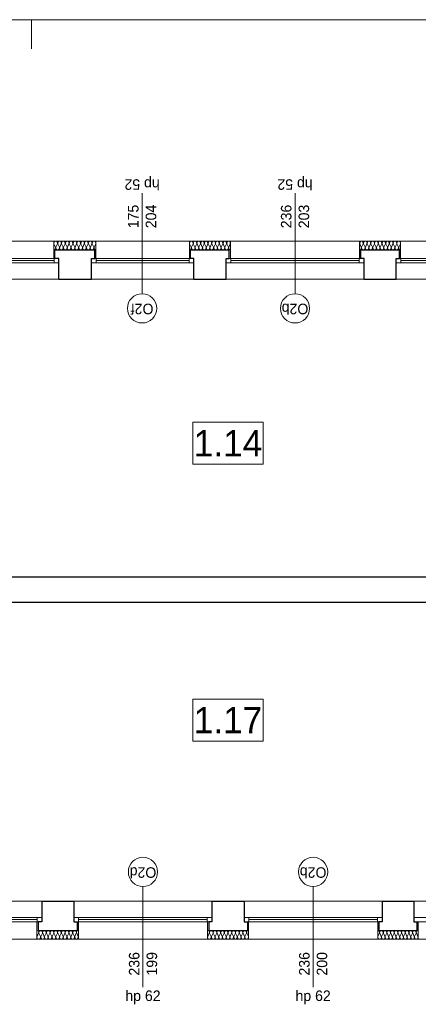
# Model space of a CAD drawing. Extents: x -21260 to 35740, y -2672 to 187028.
# Tile 87 of 120: x 17535 to 24353, y 90204 to 107028. Entities that reach past the tile are written whole.
import ezdxf

# ---------------------------------------------------------------- set-up
doc = ezdxf.new("R2010")
doc.units = 0
doc.header["$MEASUREMENT"] = 0
doc.layers.add('arch izolacje_Nr_Pióra__3', color=7, linetype='Continuous', lineweight=13, true_color=0xff6600)
doc.layers.add('Arch ocieplenie_Nr_Pióra__22', color=7, linetype='Continuous', lineweight=9, true_color=0x7f7f7f)
doc.layers.add('Arch ocieplenie', color=7, linetype='Continuous')
for name, color, linetype, lineweight in [('Arch opisy okien_Nr_Pióra__21', 7, 'Continuous', 13), ('Arch opisy_Nr_Pióra__1', 7, 'Continuous', 25), ('Arch opisy_Nr_Pióra__21', 7, 'Continuous', 13), ('ARCH TABELA_Nr_Pióra__21', 7, 'Continuous', 13), ('INWENT OPISY_Nr_Pióra__21', 7, 'Continuous', 13), ('INWENT. OKNA_Nr_Pióra__5', 7, 'Continuous', 13), ('INWENT.ŚCIANY_Nr_Pióra__1', 7, 'Continuous', 25), ('INWENT.ŚCIANY_Nr_Pióra__21', 7, 'Continuous', 13)]:
    doc.layers.add(name, color=color, linetype=linetype, lineweight=lineweight)
doc.styles.add('GENERATED_STYLE_3', font='txt')
doc.styles.add('GENERATED_STYLE_6', font='txt')
doc.styles.add('GENERATED_STYLE_7', font='txt')

# ---------------------------------------------------------------- blocks, each defined once
blk = doc.blocks.new('Izolacja cieplna 14_140', base_point=(18839, 103096))
at = {"layer": 'Arch ocieplenie_Nr_Pióra__22', "linetype": 'Continuous'}
for p, q in [((18149, 103141), (18122, 103201)), ((18182, 103201), (18155, 103141)), ((18215, 103141), (18187, 103201)), ((18247, 103201), (18220, 103141)), ((18280, 103141), (18253, 103201)), ((18313, 103201), (18285, 103141)), ((18345, 103141), (18318, 103201)), ((18378, 103201), (18351, 103141)), ((18411, 103141), (18384, 103201)), ((18444, 103201), (18416, 103141)), ((18476, 103141), (18449, 103201)), ((18509, 103201), (18482, 103141)), ((18542, 103141), (18515, 103201)), ((18575, 103201), (18547, 103141)), ((18607, 103141), (18580, 103201)), ((18640, 103201), (18613, 103141)), ((18673, 103141), (18645, 103201)), ((18705, 103201), (18678, 103141)), ((18738, 103141), (18711, 103201)), ((18771, 103201), (18744, 103141)), ((18804, 103141), (18776, 103201)), ((18836, 103201), (18809, 103141))]:
    blk.add_line(p, q, dxfattribs=at)
for centre, start_param, end_param in [((18152, 103214), 2.728799, 6.695979), ((18119, 103128), 1.570796, 3.554385), ((18185, 103128), 5.870392, 9.837571), ((18217, 103214), 2.728799, 6.695979), ((18250, 103128), 5.870392, 9.837571), ((18283, 103214), 2.728799, 6.695979), ((18315, 103128), 5.870392, 9.837571), ((18348, 103214), 2.728799, 6.695979), ((18381, 103128), 5.870392, 9.837571), ((18414, 103214), 2.728799, 6.695979), ((18446, 103128), 5.870392, 9.837571), ((18479, 103214), 2.728799, 6.695979), ((18512, 103128), 5.870392, 9.837571), ((18545, 103214), 2.728799, 6.695979), ((18577, 103128), 5.870392, 9.837571), ((18610, 103214), 2.728799, 6.695979), ((18643, 103128), 5.870392, 9.837571), ((18675, 103214), 2.728799, 6.695979), ((18708, 103128), 5.870392, 9.837571), ((18741, 103214), 2.728799, 6.695979), ((18774, 103128), 5.870392, 9.837571), ((18806, 103214), 2.728799, 6.695979), ((18839, 103128), 5.870392, 7.853982)]:
    blk.add_ellipse(centre, major_axis=(-32.7, 0), ratio=0.974775, start_param=start_param, end_param=end_param, dxfattribs=at)
blk = doc.blocks.new('Izolacja cieplna 14_142', base_point=(24049, 103096))
at = {"layer": 'Arch ocieplenie_Nr_Pióra__22', "linetype": 'Continuous'}
for p, q in [((23378, 103141), (23352, 103201)), ((23410, 103201), (23384, 103141)), ((23442, 103141), (23415, 103201)), ((23474, 103201), (23447, 103141)), ((23505, 103141), (23479, 103201)), ((23537, 103201), (23511, 103141)), ((23569, 103141), (23543, 103201)), ((23601, 103201), (23574, 103141)), ((23633, 103141), (23606, 103201)), ((23665, 103201), (23638, 103141)), ((23696, 103141), (23670, 103201)), ((23728, 103201), (23702, 103141)), ((23760, 103141), (23734, 103201)), ((23792, 103201), (23765, 103141)), ((23824, 103141), (23797, 103201)), ((23855, 103201), (23829, 103141)), ((23887, 103141), (23861, 103201)), ((23919, 103201), (23893, 103141)), ((23951, 103141), (23924, 103201)), ((23983, 103201), (23956, 103141)), ((24015, 103141), (23988, 103201)), ((24046, 103201), (24020, 103141))]:
    blk.add_line(p, q, dxfattribs=at)
for centre, start_param, end_param in [((23381, 103214), 1.158003, 5.125183), ((23349, 103128), 6.283185, 8.266774), ((23413, 103128), 4.299595, 8.266774), ((23445, 103214), 1.158003, 5.125183), ((23476, 103128), 4.299595, 8.266774), ((23508, 103214), 1.158003, 5.125183), ((23540, 103128), 4.299595, 8.266774), ((23572, 103214), 1.158003, 5.125183), ((23604, 103128), 4.299595, 8.266774), ((23635, 103214), 1.158003, 5.125183), ((23667, 103128), 4.299595, 8.266774), ((23699, 103214), 1.158003, 5.125183), ((23731, 103128), 4.299595, 8.266774), ((23763, 103214), 1.158003, 5.125183), ((23795, 103128), 4.299595, 8.266774), ((23826, 103214), 1.158003, 5.125183), ((23858, 103128), 4.299595, 8.266774), ((23890, 103214), 1.158003, 5.125183), ((23922, 103128), 4.299595, 8.266774), ((23954, 103214), 1.158003, 5.125183), ((23985, 103128), 4.299595, 8.266774), ((24017, 103214), 1.158003, 5.125183), ((24049, 103128), 4.299596, 6.283185)]:
    blk.add_ellipse(centre, major_axis=(0, -31.9), ratio=0.997382, start_param=start_param, end_param=end_param, dxfattribs=at)
blk = doc.blocks.new('Izolacja cieplna 14_150', base_point=(24349, 91466))
at = {"layer": 'Arch ocieplenie_Nr_Pióra__22', "linetype": 'Continuous'}
for p, q in [((23688, 91421), (23662, 91361)), ((23719, 91361), (23693, 91421)), ((23751, 91421), (23724, 91361)), ((23782, 91361), (23756, 91421)), ((23813, 91421), (23787, 91361)), ((23845, 91361), (23819, 91421)), ((23876, 91421), (23850, 91361)), ((23907, 91361), (23881, 91421)), ((23939, 91421), (23913, 91361)), ((23970, 91361), (23944, 91421)), ((24001, 91421), (23975, 91361)), ((24033, 91361), (24007, 91421)), ((24064, 91421), (24038, 91361)), ((24096, 91361), (24069, 91421)), ((24127, 91421), (24101, 91361)), ((24158, 91361), (24132, 91421)), ((24190, 91421), (24164, 91361)), ((24221, 91361), (24195, 91421)), ((24252, 91421), (24226, 91361)), ((24284, 91361), (24258, 91421)), ((24315, 91421), (24289, 91361)), ((24346, 91361), (24320, 91421))]:
    blk.add_line(p, q, dxfattribs=at)
for centre, start_param, end_param in [((23690, 91348), 4.299595, 8.266775), ((23659, 91434), 1.158004, 3.141593), ((23722, 91434), 1.158004, 5.125183), ((23753, 91348), 4.299595, 8.266775), ((23785, 91434), 1.158004, 5.125183), ((23816, 91348), 4.299595, 8.266775), ((23847, 91434), 1.158004, 5.125183), ((23879, 91348), 4.299595, 8.266775), ((23910, 91434), 1.158004, 5.125183), ((23941, 91348), 4.299595, 8.266775), ((23973, 91434), 1.158004, 5.125183), ((24004, 91348), 4.299595, 8.266775), ((24035, 91434), 1.158004, 5.125183), ((24067, 91348), 4.299595, 8.266775), ((24098, 91434), 1.158004, 5.125183), ((24130, 91348), 4.299595, 8.266775), ((24161, 91434), 1.158004, 5.125183), ((24192, 91348), 4.299595, 8.266775), ((24224, 91434), 1.158004, 5.125183), ((24255, 91348), 4.299595, 8.266775), ((24286, 91434), 1.158004, 5.125183), ((24318, 91348), 4.299595, 8.266775), ((24349, 91434), 3.141593, 5.125182)]:
    blk.add_ellipse(centre, major_axis=(0, -31.9), ratio=0.983133, start_param=start_param, end_param=end_param, dxfattribs=at)
blk = doc.blocks.new('Izolacja cieplna 14_152', base_point=(21449, 91466))
at = {"layer": 'Arch ocieplenie_Nr_Pióra__22', "linetype": 'Continuous'}
for p, q in [((20778, 91421), (20752, 91361)), ((20810, 91361), (20784, 91421)), ((20842, 91421), (20815, 91361)), ((20874, 91361), (20847, 91421)), ((20905, 91421), (20879, 91361)), ((20937, 91361), (20911, 91421)), ((20969, 91421), (20943, 91361)), ((21001, 91361), (20974, 91421)), ((21033, 91421), (21006, 91361)), ((21065, 91361), (21038, 91421)), ((21096, 91421), (21070, 91361)), ((21128, 91361), (21102, 91421)), ((21160, 91421), (21134, 91361)), ((21192, 91361), (21165, 91421)), ((21224, 91421), (21197, 91361)), ((21255, 91361), (21229, 91421)), ((21287, 91421), (21261, 91361)), ((21319, 91361), (21293, 91421)), ((21351, 91421), (21324, 91361)), ((21383, 91361), (21356, 91421)), ((21415, 91421), (21388, 91361)), ((21446, 91361), (21420, 91421))]:
    blk.add_line(p, q, dxfattribs=at)
for centre, start_param, end_param in [((20781, 91348), 4.299595, 8.266775), ((20749, 91434), 1.158004, 3.141593), ((20813, 91434), 1.158004, 5.125183), ((20845, 91348), 4.299595, 8.266775), ((20876, 91434), 1.158004, 5.125183), ((20908, 91348), 4.299595, 8.266775), ((20940, 91434), 1.158004, 5.125183), ((20972, 91348), 4.299595, 8.266775), ((21004, 91434), 1.158004, 5.125183), ((21035, 91348), 4.299595, 8.266775), ((21067, 91434), 1.158004, 5.125183), ((21099, 91348), 4.299595, 8.266775), ((21131, 91434), 1.158004, 5.125183), ((21163, 91348), 4.299595, 8.266775), ((21195, 91434), 1.158004, 5.125183), ((21226, 91348), 4.299595, 8.266775), ((21258, 91434), 1.158004, 5.125183), ((21290, 91348), 4.299595, 8.266775), ((21322, 91434), 1.158004, 5.125183), ((21354, 91348), 4.299595, 8.266775), ((21385, 91434), 1.158004, 5.125183), ((21417, 91348), 4.299595, 8.266775), ((21449, 91434), 3.141593, 5.125182)]:
    blk.add_ellipse(centre, major_axis=(0, -31.9), ratio=0.997382, start_param=start_param, end_param=end_param, dxfattribs=at)
blk = doc.blocks.new('Izolacja cieplna 14_153', base_point=(18539, 91466))
at = {"layer": 'Arch ocieplenie_Nr_Pióra__22', "linetype": 'Continuous'}
for p, q in [((17859, 91421), (17832, 91361)), ((17891, 91361), (17864, 91421)), ((17923, 91421), (17896, 91361)), ((17955, 91361), (17929, 91421)), ((17988, 91421), (17961, 91361)), ((18020, 91361), (17993, 91421)), ((18052, 91421), (18025, 91361)), ((18085, 91361), (18058, 91421)), ((18117, 91421), (18090, 91361)), ((18149, 91361), (18122, 91421)), ((18181, 91421), (18155, 91361)), ((18214, 91361), (18187, 91421)), ((18246, 91421), (18219, 91361)), ((18278, 91361), (18251, 91421)), ((18310, 91421), (18284, 91361)), ((18343, 91361), (18316, 91421)), ((18375, 91421), (18348, 91361)), ((18407, 91361), (18380, 91421)), ((18440, 91421), (18413, 91361)), ((18472, 91361), (18445, 91421)), ((18504, 91421), (18477, 91361)), ((18536, 91361), (18510, 91421))]:
    blk.add_line(p, q, dxfattribs=at)
for centre, start_param, end_param in [((17861, 91348), 5.870392, 9.837571), ((17829, 91434), 2.7288, 4.712389), ((17894, 91434), 2.7288, 6.695979), ((17926, 91348), 5.870392, 9.837571), ((17958, 91434), 2.7288, 6.695979), ((17990, 91348), 5.870392, 9.837571), ((18023, 91434), 2.7288, 6.695979), ((18055, 91348), 5.870392, 9.837571), ((18087, 91434), 2.7288, 6.695979), ((18120, 91348), 5.870392, 9.837571), ((18152, 91434), 2.7288, 6.695979), ((18184, 91348), 5.870392, 9.837571), ((18216, 91434), 2.7288, 6.695979), ((18249, 91348), 5.870392, 9.837571), ((18281, 91434), 2.7288, 6.695979), ((18313, 91348), 5.870392, 9.837571), ((18345, 91434), 2.7288, 6.695979), ((18378, 91348), 5.870392, 9.837571), ((18410, 91434), 2.7288, 6.695979), ((18442, 91348), 5.870392, 9.837571), ((18475, 91434), 2.7288, 6.695979), ((18507, 91348), 5.870392, 9.837571), ((18539, 91434), 4.712389, 6.695979)]:
    blk.add_ellipse(centre, major_axis=(-32.3, 0), ratio=0.988504, start_param=start_param, end_param=end_param, dxfattribs=at)
blk = doc.blocks.new('Izolacja cieplna 14_166', base_point=(21139, 103096))
at = {"layer": 'Arch ocieplenie_Nr_Pióra__22', "linetype": 'Continuous'}
for p, q in [((20468, 103141), (20442, 103201)), ((20500, 103201), (20474, 103141)), ((20532, 103141), (20505, 103201)), ((20564, 103201), (20537, 103141)), ((20595, 103141), (20569, 103201)), ((20627, 103201), (20601, 103141)), ((20659, 103141), (20633, 103201)), ((20691, 103201), (20664, 103141)), ((20723, 103141), (20696, 103201)), ((20755, 103201), (20728, 103141)), ((20786, 103141), (20760, 103201)), ((20818, 103201), (20792, 103141)), ((20850, 103141), (20824, 103201)), ((20882, 103201), (20855, 103141)), ((20914, 103141), (20887, 103201)), ((20945, 103201), (20919, 103141)), ((20977, 103141), (20951, 103201)), ((21009, 103201), (20983, 103141)), ((21041, 103141), (21014, 103201)), ((21073, 103201), (21046, 103141)), ((21105, 103141), (21078, 103201)), ((21136, 103201), (21110, 103141))]:
    blk.add_line(p, q, dxfattribs=at)
for centre, start_param, end_param in [((20471, 103214), 1.158003, 5.125183), ((20439, 103128), 6.283185, 8.266774), ((20503, 103128), 4.299595, 8.266774), ((20535, 103214), 1.158003, 5.125183), ((20566, 103128), 4.299595, 8.266774), ((20598, 103214), 1.158003, 5.125183), ((20630, 103128), 4.299595, 8.266774), ((20662, 103214), 1.158003, 5.125183), ((20694, 103128), 4.299595, 8.266774), ((20725, 103214), 1.158003, 5.125183), ((20757, 103128), 4.299595, 8.266774), ((20789, 103214), 1.158003, 5.125183), ((20821, 103128), 4.299595, 8.266774), ((20853, 103214), 1.158003, 5.125183), ((20885, 103128), 4.299595, 8.266774), ((20916, 103214), 1.158003, 5.125183), ((20948, 103128), 4.299595, 8.266774), ((20980, 103214), 1.158003, 5.125183), ((21012, 103128), 4.299595, 8.266774), ((21044, 103214), 1.158003, 5.125183), ((21075, 103128), 4.299595, 8.266774), ((21107, 103214), 1.158003, 5.125183), ((21139, 103128), 4.299596, 6.283185)]:
    blk.add_ellipse(centre, major_axis=(0, -31.9), ratio=0.997382, start_param=start_param, end_param=end_param, dxfattribs=at)

msp = doc.modelspace()

# ---------------------------------------------------------------- linework, layer by layer
at = {"layer": 'arch izolacje_Nr_Pióra__3', "linetype": 'Continuous'}
for p, q in [((13919.1, 103245.9), (31559.1, 103245.9)), ((18119.1, 103245.9), (18119.1, 102945.9)), ((18839.1, 103245.9), (18119.1, 103245.9)), ((18839.1, 102945.9), (18839.1, 103245.9)), ((20439.1, 103245.9), (20439.1, 102945.9)), ((21139.1, 103245.9), (20439.1, 103245.9)), ((21139.1, 102945.9), (21139.1, 103245.9)), ((23349.1, 103245.9), (23349.1, 102945.9)), ((24049.1, 103245.9), (23349.1, 103245.9)), ((24049.1, 102945.9), (24049.1, 103245.9)), ((17829.1, 91315.9), (17829.1, 91615.9)), ((18539.1, 91615.9), (18539.1, 91315.9)), ((20749.1, 91315.9), (20749.1, 91615.9)), ((21449.1, 91615.9), (21449.1, 91315.9)), ((23659.1, 91315.9), (23659.1, 91615.9)), ((24349.1, 91615.9), (24349.1, 91315.9)), ((31559.1, 91315.9), (15939.1, 91315.9)), ((18539.1, 91315.9), (17829.1, 91315.9)), ((21449.1, 91315.9), (20749.1, 91315.9)), ((24349.1, 91315.9), (23659.1, 91315.9))]:
    msp.add_line(p, q, dxfattribs=at)
at = {"layer": 'Arch opisy okien_Nr_Pióra__21', "linetype": 'Continuous'}
for centre in [(19629.1, 102095.9), (22244.1, 102095.9), (19644.1, 92465.9), (22554.1, 92465.9)]:
    msp.add_circle(centre, 250, dxfattribs=at)
at = {"layer": 'Arch opisy_Nr_Pióra__21', "linetype": 'Continuous'}
for p, q in [((21698.4, 100150.8), (20498.4, 100150.8)), ((20498.4, 100150.8), (20498.4, 99430.8)), ((21698.4, 99430.8), (21698.4, 100150.8)), ((20498.4, 99430.8), (21698.4, 99430.8)), ((21698.4, 95419.1), (20498.4, 95419.1)), ((20498.4, 95419.1), (20498.4, 94699.1)), ((21698.4, 94699.1), (21698.4, 95419.1)), ((20498.4, 94699.1), (21698.4, 94699.1))]:
    msp.add_line(p, q, dxfattribs=at)
at = {"layer": 'ARCH TABELA_Nr_Pióra__21', "linetype": 'Continuous'}
for p, q in [((-21259.9, 107028.4), (35740.1, 107028.4)), ((17740.1, 106528.4), (17740.1, 107028.4)), ((17740.1, 106528.4), (17740.1, 107028.4)), ((17740.1, 106528.4), (17740.1, 107028.4))]:
    msp.add_line(p, q, dxfattribs=at)
at = {"layer": 'INWENT OPISY_Nr_Pióra__21', "linetype": 'Continuous'}
for p, q in [((19629.1, 102345.9), (19629.1, 104065.9)), ((22244.1, 102345.9), (22244.1, 104065.9)), ((19644.1, 92215.9), (19644.1, 90495.9)), ((22554.1, 92215.9), (22554.1, 90495.9))]:
    msp.add_line(p, q, dxfattribs=at)
at = {"layer": 'INWENT. OKNA_Nr_Pióra__5', "linetype": 'Continuous'}
for p, q in [((15824.1, 102945.9), (18204.1, 102945.9)), ((18204.1, 102875.9), (15824.1, 102875.9)), ((15904.1, 102910.9), (18124.1, 102910.9)), ((18124.1, 102945.9), (18124.1, 102875.9)), ((18204.1, 102945.9), (18204.1, 102875.9)), ((18764.1, 102945.9), (20514.1, 102945.9)), ((18764.1, 102945.9), (18764.1, 102875.9)), ((20514.1, 102875.9), (18764.1, 102875.9)), ((18844.1, 102945.9), (18844.1, 102875.9)), ((18844.1, 102910.9), (20434.1, 102910.9)), ((20434.1, 102945.9), (20434.1, 102875.9)), ((20514.1, 102945.9), (20514.1, 102875.9)), ((21064.1, 102945.9), (23424.1, 102945.9)), ((21064.1, 102945.9), (21064.1, 102875.9)), ((23424.1, 102875.9), (21064.1, 102875.9)), ((21144.1, 102945.9), (21144.1, 102875.9)), ((21144.1, 102910.9), (23344.1, 102910.9)), ((23344.1, 102945.9), (23344.1, 102875.9)), ((23424.1, 102945.9), (23424.1, 102875.9)), ((23974.1, 102945.9), (26334.1, 102945.9)), ((23974.1, 102945.9), (23974.1, 102875.9)), ((26334.1, 102875.9), (23974.1, 102875.9)), ((24054.1, 102945.9), (24054.1, 102875.9)), ((24054.1, 102910.9), (26254.1, 102910.9)), ((17914.1, 91685.9), (16144.1, 91685.9)), ((16144.1, 91615.9), (17914.1, 91615.9)), ((16224.1, 91650.9), (17834.1, 91650.9)), ((17834.1, 91615.9), (17834.1, 91685.9)), ((17914.1, 91615.9), (17914.1, 91685.9)), ((20824.1, 91685.9), (18464.1, 91685.9)), ((18464.1, 91615.9), (18464.1, 91685.9)), ((18464.1, 91615.9), (20824.1, 91615.9)), ((18544.1, 91615.9), (18544.1, 91685.9)), ((18544.1, 91650.9), (20744.1, 91650.9)), ((20744.1, 91615.9), (20744.1, 91685.9)), ((20824.1, 91615.9), (20824.1, 91685.9)), ((23734.1, 91685.9), (21374.1, 91685.9)), ((21374.1, 91615.9), (21374.1, 91685.9)), ((21374.1, 91615.9), (23734.1, 91615.9)), ((21454.1, 91615.9), (21454.1, 91685.9)), ((21454.1, 91650.9), (23654.1, 91650.9)), ((23654.1, 91615.9), (23654.1, 91685.9)), ((23734.1, 91615.9), (23734.1, 91685.9)), ((26634.1, 91685.9), (24274.1, 91685.9)), ((24274.1, 91615.9), (24274.1, 91685.9)), ((24274.1, 91615.9), (26634.1, 91615.9))]:
    msp.add_line(p, q, dxfattribs=at)
at = {"layer": 'INWENT.ŚCIANY_Nr_Pióra__1', "linetype": 'Continuous'}
for p, q in [((18139.1, 102945.9), (18139.1, 103095.9)), ((18139.1, 103095.9), (18819.1, 103095.9)), ((18819.1, 102945.9), (18819.1, 103095.9)), ((20459.1, 102945.9), (20459.1, 103095.9)), ((20459.1, 103095.9), (21119.1, 103095.9)), ((21119.1, 102945.9), (21119.1, 103095.9)), ((23369.1, 102945.9), (23369.1, 103095.9)), ((23369.1, 103095.9), (24029.1, 103095.9)), ((24029.1, 102945.9), (24029.1, 103095.9)), ((18204.1, 102945.9), (18139.1, 102945.9)), ((18204.1, 102595.9), (18204.1, 102945.9)), ((18764.1, 102595.9), (18764.1, 102945.9)), ((18764.1, 102945.9), (18819.1, 102945.9)), ((20514.1, 102945.9), (20459.1, 102945.9)), ((20514.1, 102595.9), (20514.1, 102945.9)), ((21064.1, 102595.9), (21064.1, 102945.9)), ((21064.1, 102945.9), (21119.1, 102945.9)), ((23424.1, 102945.9), (23369.1, 102945.9)), ((23424.1, 102595.9), (23424.1, 102945.9)), ((23974.1, 102595.9), (23974.1, 102945.9)), ((23974.1, 102945.9), (24029.1, 102945.9)), ((18204.1, 102595.9), (18764.1, 102595.9)), ((20514.1, 102595.9), (21064.1, 102595.9)), ((23424.1, 102595.9), (23974.1, 102595.9)), ((15964.1, 97505.9), (26324.1, 97505.9)), ((11244.1, 97075.9), (26584.1, 97075.9)), ((17914.1, 91965.9), (18464.1, 91965.9)), ((17914.1, 91965.9), (17914.1, 91615.9)), ((18464.1, 91965.9), (18464.1, 91615.9)), ((20824.1, 91965.9), (21374.1, 91965.9)), ((20824.1, 91965.9), (20824.1, 91615.9)), ((21374.1, 91965.9), (21374.1, 91615.9)), ((23734.1, 91965.9), (24274.1, 91965.9)), ((23734.1, 91965.9), (23734.1, 91615.9)), ((24274.1, 91965.9), (24274.1, 91615.9)), ((17914.1, 91615.9), (17849.1, 91615.9)), ((17849.1, 91615.9), (17849.1, 91465.9)), ((18464.1, 91615.9), (18519.1, 91615.9)), ((18519.1, 91615.9), (18519.1, 91465.9)), ((20824.1, 91615.9), (20769.1, 91615.9)), ((20769.1, 91615.9), (20769.1, 91465.9)), ((21374.1, 91615.9), (21429.1, 91615.9)), ((21429.1, 91615.9), (21429.1, 91465.9)), ((23734.1, 91615.9), (23679.1, 91615.9)), ((23679.1, 91615.9), (23679.1, 91465.9)), ((24274.1, 91615.9), (24329.1, 91615.9)), ((24329.1, 91615.9), (24329.1, 91465.9)), ((17849.1, 91465.9), (18519.1, 91465.9)), ((20769.1, 91465.9), (21429.1, 91465.9)), ((23679.1, 91465.9), (24329.1, 91465.9))]:
    msp.add_line(p, q, dxfattribs=at)
at = {"layer": 'INWENT.ŚCIANY_Nr_Pióra__21', "linetype": 'Continuous'}
for p, q in [((15824.1, 102595.9), (18204.1, 102595.9)), ((18764.1, 102595.9), (20514.1, 102595.9)), ((21064.1, 102595.9), (23424.1, 102595.9)), ((23974.1, 102595.9), (26334.1, 102595.9)), ((16144.1, 91965.9), (17914.1, 91965.9)), ((18464.1, 91965.9), (20824.1, 91965.9)), ((21374.1, 91965.9), (23734.1, 91965.9)), ((24274.1, 91965.9), (26634.1, 91965.9))]:
    msp.add_line(p, q, dxfattribs=at)

# ---------------------------------------------------------------- block references
at = {"layer": 'Arch ocieplenie', "color": 104, "linetype": 'Continuous', "lineweight": 9, "true_color": 0x029e21}
for name, p in [('Izolacja cieplna 14_140', (18839.1, 103095.9)), ('Izolacja cieplna 14_166', (21139.1, 103095.9)), ('Izolacja cieplna 14_142', (24049.1, 103095.9)), ('Izolacja cieplna 14_153', (18539.1, 91465.9)), ('Izolacja cieplna 14_152', (21449.1, 91465.9)), ('Izolacja cieplna 14_150', (24349.1, 91465.9))]:
    msp.add_blockref(name, p, dxfattribs=at)

# ---------------------------------------------------------------- texts
at = {"layer": 'Arch opisy okien_Nr_Pióra__21', "linetype": 'Continuous', "char_height": 180, "attachment_point": 2, "rotation": 180, "style": 'GENERATED_STYLE_6'}
for s, insert in [('{O2f}', (19629.1, 101995.6)), ('{O2b}', (22244.1, 101995.6)), ('{O2d}', (19644.1, 92365.6)), ('{O2b}', (22554.1, 92365.6))]:
    msp.add_mtext(s, dxfattribs=dict(at, insert=insert))
at = {"layer": 'Arch opisy_Nr_Pióra__1', "linetype": 'Continuous', "char_height": 450, "attachment_point": 8, "style": 'GENERATED_STYLE_3'}
for s, insert in [('{1.14}', (21098.4, 99565.8)), ('{1.17}', (21098.4, 94834.1))]:
    msp.add_mtext(s, dxfattribs=dict(at, insert=insert))
at = {"layer": 'INWENT OPISY_Nr_Pióra__21', "linetype": 'Continuous', "char_height": 180, "attachment_point": 2, "rotation": 180, "style": 'GENERATED_STYLE_7'}
for insert in [(19629.1, 104121.5), (22244.1, 104121.5)]:
    msp.add_mtext('{hp 52}', dxfattribs=dict(at, insert=insert))
at = {"layer": 'INWENT OPISY_Nr_Pióra__21', "linetype": 'Continuous', "char_height": 180, "width": 1346.334, "attachment_point": 2, "rotation": 90, "style": 'GENERATED_STYLE_7'}
for s, insert, line_spacing_factor in [('{175\\P204}', (19387.9, 103665.9), 1.008452), ('{236\\P203}', (22003.3, 103665.9), 1.007146), ('{236\\P199}', (19403.3, 90895.9), 1.007146), ('{236\\P200}', (22313.3, 90895.9), 1.007146)]:
    msp.add_mtext(s, dxfattribs=dict(at, insert=insert, line_spacing_factor=line_spacing_factor))
at = {"layer": 'INWENT OPISY_Nr_Pióra__21', "linetype": 'Continuous', "char_height": 180, "attachment_point": 2, "style": 'GENERATED_STYLE_7'}
for insert in [(19644.1, 90440.2), (22554.1, 90440.2)]:
    msp.add_mtext('{hp 62}', dxfattribs=dict(at, insert=insert))

doc.saveas('drawing.dxf')
